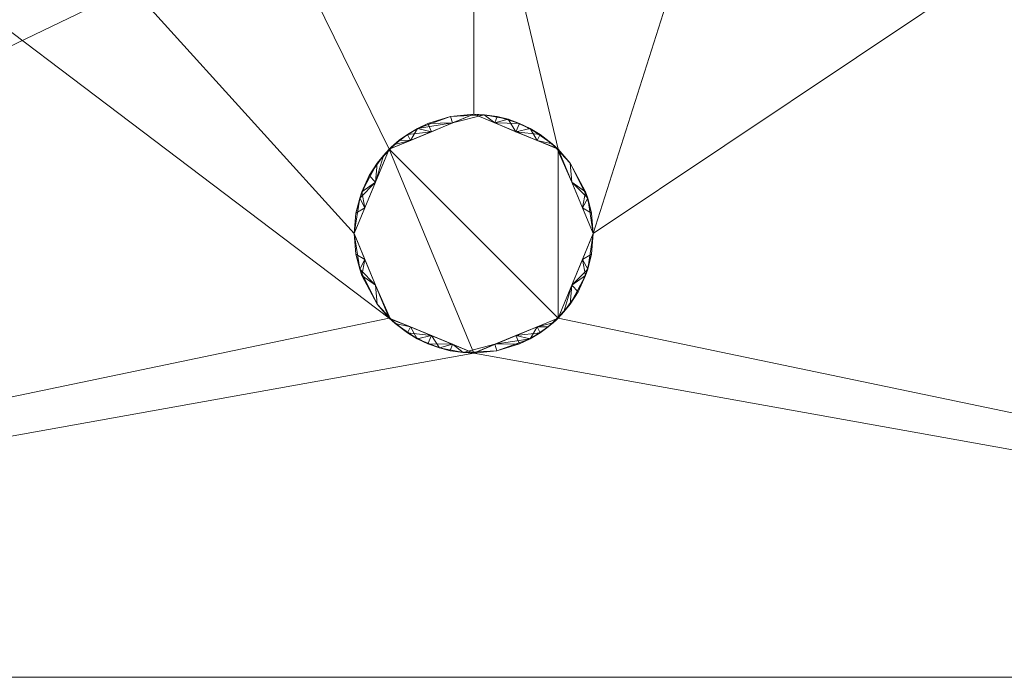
# Model space of a CAD drawing. Header units: millimetres. Extents: x -274 to 274, y 0 to 459.
# Tile 72 of 256: x -66 to 78, y 0 to 96. Entities that reach past the tile are written whole.
import ezdxf

# ---------------------------------------------------------------- set-up
doc = ezdxf.new("R2010")
doc.units = ezdxf.units.MM
doc.layers.add('A-GENM', color=13, linetype='Continuous')

# ---------------------------------------------------------------- blocks, each defined once
blk = doc.blocks.new('MODEL_CCASF417-1010410R0 - MODEL_CCASF417-1010410R0-451886-Preview')
at = {"layer": 'A-GENM', "lineweight": 9}
mesh = blk.add_polyface(dxfattribs=at)
corners = [(234.58, -459), (243.46, -458), (251.9, -455.06), (259.47, -450.32), (265.79, -444), (270.55, -436.43), (273.5, -427.99), (274.5, -419.1), (274.5, -10), (274.25, -7.77), (273.51, -5.66), (272.31, -3.76), (270.72, -2.18), (268.82, -0.99), (266.7, -0.25), (264.47, 0), (-264.47, 0), (-266.7, -0.25), (-268.82, -0.99), (-270.72, -2.18), (-272.31, -3.76), (-273.5, -5.65), (-274.25, -7.77), (-274.5, -10), (-274.5, -419.1), (-273.5, -427.98), (-270.56, -436.42), (-265.8, -443.99), (-259.48, -450.31), (-251.91, -455.06), (-243.47, -458), (-234.58, -459), (0, -459), (0, -129.57), (37.98, -129.57), (75.96, -129.57), (113.94, -129.57), (151.92, -129.57), (189.91, -129.57), (227.89, -129.58), (261.45, -143.73), (265.26, -181.07), (265.26, -219.07), (265.26, -257.06), (265.26, -295.04), (265.26, -333.02), (265.26, -371), (259.46, -407.94), (227.42, -426.13), (189.64, -430.05), (151.79, -433.23), (113.89, -435.7), (75.95, -437.44), (37.98, -438.49), (0, -438.83), (-37.98, -438.49), (-75.95, -437.44), (-113.89, -435.7), (-151.79, -433.23), (-189.64, -430.05), (-227.42, -426.13), (-259.46, -407.94), (-265.26, -371), (-265.26, -333.02), (-265.26, -295.04), (-265.26, -257.06), (-265.26, -219.07), (-265.26, -181.07), (-261.45, -143.73), (-227.89, -129.58), (-189.9, -129.57), (-151.92, -129.57), (-113.94, -129.57), (-75.96, -129.57), (-37.98, -129.57), (17.5, -65.03), (12.38, -77.4), (0, -82.53), (-12.37, -77.4), (-17.5, -65.03), (-12.37, -52.65), (0, -47.53), (12.38, -52.65)]
mesh.append_faces([[corners[k] for k in face] for face in [(70, 16, 69), (82, 15, 81), (39, 15, 38), (56, 32, 55), (59, 31, 58), (52, 32, 51), (54, 32, 53)]], dxfattribs={"vtx0": -1, "vtx1": -1})
mesh.append_faces([[corners[k] for k in face] for face in [(69, 16, 23, 68), (15, 82, 36)]], dxfattribs={"vtx0": -1, "vtx1": -1, "vtx2": -1})
mesh.append_faces([[corners[k] for k in face] for face in [(8, 15, 39, 40)]], dxfattribs={"vtx0": -1, "vtx1": -1, "vtx3": -1})
mesh.append_faces([[corners[k] for k in face] for face in [(16, 80, 81), (75, 35, 36, 82), (8, 41, 42, 7), (26, 60, 61, 25), (31, 59, 60), (32, 56, 57), (60, 26, 27), (7, 46, 47, 6), (0, 50, 51, 32), (0, 49, 50)]], dxfattribs={"vtx0": -1, "vtx2": -1})
mesh.append_faces([[corners[k] for k in face] for face in [(72, 79, 80, 16)]], dxfattribs={"vtx0": -1, "vtx2": -1, "vtx3": -1})
mesh.append_faces([[corners[k] for k in face] for face in [(8, 13, 14, 15), (8, 11, 12, 13), (24, 64, 65, 66), (24, 62, 63, 64), (60, 27, 28, 29), (60, 29, 30, 31)]], dxfattribs={"vtx0": -1, "vtx3": -1})
mesh.append_faces([[corners[k] for k in face] for face in [(19, 20, 23, 18), (17, 18, 23, 16), (71, 72, 16, 70), (67, 68, 23), (73, 74, 79, 72), (77, 78, 33), (15, 16, 81), (37, 38, 15, 36), (40, 41, 8), (54, 55, 32), (43, 44, 7, 42), (45, 46, 7, 44), (52, 53, 32), (4, 5, 48, 3), (2, 3, 48, 1)]], dxfattribs={"vtx1": -1, "vtx2": -1})
mesh.append_faces([[corners[k] for k in face] for face in [(78, 79, 74, 33), (66, 67, 23, 24), (75, 76, 34, 35), (33, 34, 76, 77), (24, 25, 61, 62), (57, 58, 31, 32), (47, 48, 5, 6), (48, 49, 0, 1)]], dxfattribs={"vtx1": -1, "vtx3": -1})
mesh.append_faces([[corners[k] for k in face] for face in [(21, 22, 23, 20)]], dxfattribs={"vtx2": -1})
mesh.append_faces([[corners[k] for k in face] for face in [(8, 9, 10, 11)]], dxfattribs={"vtx3": -1})
mesh = blk.add_polyface(dxfattribs=at)
corners = [(260.13, 0, -59.89), (262.36, -0.25, -59.89), (264.47, -0.99, -59.89), (266.38, -2.18, -59.89), (267.96, -3.76, -59.89), (269.16, -5.65, -59.89), (269.9, -7.77, -59.89), (270.16, -10, -59.89), (270.16, -415.26, -59.89), (269.16, -424.14, -59.89), (266.21, -432.57, -59.89), (261.46, -440.14, -59.89), (255.14, -446.46, -59.89), (247.57, -451.21, -59.89), (239.13, -454.16, -59.89), (230.24, -455.15, -59.89), (0, -455.15, -59.89), (-230.24, -455.15, -59.89), (-239.12, -454.16, -59.89), (-247.56, -451.21, -59.89), (-255.13, -446.47, -59.89), (-261.45, -440.15, -59.89), (-266.21, -432.58, -59.89), (-269.16, -424.15, -59.89), (-270.16, -415.26, -59.89), (-270.16, -10, -59.89), (-269.9, -7.77, -59.89), (-269.16, -5.66, -59.89), (-267.97, -3.76, -59.89), (-266.38, -2.18, -59.89), (-264.48, -0.99, -59.89), (-262.36, -0.25, -59.89), (-260.13, 0, -59.89), (0, -125.19, -59.89), (-28.87, -125.23, -59.89), (-57.75, -125.45, -59.89), (-86.61, -125.99, -59.89), (-115.48, -127.1, -59.89), (-144.29, -129.28, -59.89), (-172.85, -133.58, -59.89), (-200.31, -142.44, -59.89), (-222.46, -160.57, -59.89), (-233.14, -187.21, -59.89), (-236.07, -215.73, -59.89), (-236.02, -244.82, -59.89), (-234.34, -273.63, -59.89), (-230.43, -302.24, -59.89), (-223.25, -330.21, -59.89), (-211.32, -356.47, -59.89), (-193.36, -379.02, -59.89), (-169.93, -395.79, -59.89), (-143.24, -406.75, -59.89), (-115.15, -413.41, -59.89), (-86.53, -417.26, -59.89), (-57.73, -419.34, -59.89), (-28.87, -420.29, -59.89), (0, -420.54, -59.89), (28.88, -420.29, -59.89), (57.75, -419.34, -59.89), (86.54, -417.26, -59.89), (115.17, -413.4, -59.89), (143.27, -406.74, -59.89), (169.96, -395.77, -59.89), (193.39, -378.99, -59.89), (211.34, -356.44, -59.89), (223.27, -330.17, -59.89), (230.44, -302.22, -59.89), (234.34, -273.61, -59.89), (236.02, -244.8, -59.89), (236.07, -215.57, -59.89), (233.14, -187.17, -59.89), (222.42, -160.51, -59.89), (200.25, -142.41, -59.89), (172.81, -133.57, -59.89), (144.26, -129.28, -59.89), (115.47, -127.1, -59.89), (86.62, -125.99, -59.89), (57.75, -125.45, -59.89), (28.87, -125.23, -59.89)]
mesh.append_faces([[corners[k] for k in face] for face in [(48, 24, 47), (53, 17, 52), (51, 17, 50), (57, 16, 56), (58, 16, 57), (63, 15, 62), (62, 15, 61), (61, 15, 60), (59, 16, 58), (43, 25, 42), (38, 32, 37), (40, 25, 39), (69, 8, 68), (72, 7, 71), (4, 7, 3), (68, 8, 67)]], dxfattribs={"vtx0": -1, "vtx1": -1})
mesh.append_faces([[corners[k] for k in face] for face in [(19, 22, 23, 18), (24, 17, 18, 23), (16, 54, 55), (24, 48, 49), (24, 44, 45), (17, 51, 52), (16, 55, 56), (8, 66, 67), (0, 76, 77)]], dxfattribs={"vtx0": -1, "vtx2": -1})
mesh.append_faces([[corners[k] for k in face] for face in [(32, 38, 39, 25)]], dxfattribs={"vtx0": -1, "vtx2": -1, "vtx3": -1})
mesh.append_faces([[corners[k] for k in face] for face in [(25, 29, 30, 31), (7, 1, 2, 3)]], dxfattribs={"vtx0": -1, "vtx3": -1})
mesh.append_faces([[corners[k] for k in face] for face in [(12, 13, 10, 11)]], dxfattribs={"vtx1": -1})
mesh.append_faces([[corners[k] for k in face] for face in [(46, 47, 24), (45, 46, 24), (65, 66, 8), (64, 65, 8), (41, 42, 25), (40, 41, 25), (36, 37, 32), (35, 36, 32), (28, 29, 25, 27), (31, 32, 25), (34, 35, 32), (72, 73, 7), (75, 76, 0), (74, 75, 0), (73, 74, 0), (70, 71, 7), (77, 78, 0), (78, 33, 0)]], dxfattribs={"vtx1": -1, "vtx2": -1})
mesh.append_faces([[corners[k] for k in face] for face in [(49, 50, 17, 24), (63, 64, 8, 15), (0, 1, 7, 73)]], dxfattribs={"vtx1": -1, "vtx2": -1, "vtx3": -1})
mesh.append_faces([[corners[k] for k in face] for face in [(53, 54, 16, 17), (15, 16, 59, 60), (8, 9, 14, 15), (9, 10, 13, 14), (43, 44, 24, 25), (33, 34, 32, 0), (69, 70, 7, 8)]], dxfattribs={"vtx1": -1, "vtx3": -1})
mesh.append_faces([[corners[k] for k in face] for face in [(20, 21, 22, 19), (25, 26, 27), (5, 6, 7, 4)]], dxfattribs={"vtx2": -1})
mesh = blk.add_polyface(dxfattribs=at)
corners = [(-260.13, 0, -59.89), (-262.3, 0, -29.95), (-264.47, 0), (264.47, 0), (262.3, 0, -29.95), (260.13, 0, -59.89)]
mesh.append_faces([[corners[k] for k in face] for face in [(5, 0, 1, 4)]], dxfattribs={"vtx2": -1})
mesh.append_faces([[corners[k] for k in face] for face in [(1, 2, 3, 4)]], dxfattribs={"vtx3": -1})
mesh = blk.add_polyface(dxfattribs=at)
corners = [(17.5, -65.03, -10), (12.38, -52.65, -10), (0, -47.53, -10), (-12.37, -52.65, -10), (-17.5, -65.03, -10), (-12.37, -77.4, -10), (0, -82.53, -10), (12.38, -77.4, -10)]
mesh.append_faces([[corners[k] for k in face] for face in [(4, 5, 3)]], dxfattribs={"vtx1": -1})
mesh.append_faces([[corners[k] for k in face] for face in [(6, 7, 3, 5), (2, 3, 7)]], dxfattribs={"vtx1": -1, "vtx2": -1})
mesh.append_faces([[corners[k] for k in face] for face in [(7, 0, 1, 2)]], dxfattribs={"vtx3": -1})
mesh = blk.add_polyface(dxfattribs=at)
corners = [(-17.5, -65.03), (-17.5, -65.03, -2.5), (-17.5, -65.03, -5), (-17.5, -65.03, -7.5), (-17.5, -65.03, -10), (-12.37, -52.65, -10), (0, -47.53, -10), (12.38, -52.65, -10), (17.5, -65.03, -10), (17.5, -65.03, -7.5), (17.5, -65.03, -5), (17.5, -65.03, -2.5), (17.5, -65.03), (12.38, -52.65), (0, -47.53), (-12.37, -52.65), (-14.38, -57.5), (14.38, -57.5), (-14.38, -57.5, -10), (14.38, -57.5, -10), (-16.7, -59.81, -3.75), (16.7, -59.81, -3.75), (-15.94, -61.26, -10), (15.94, -61.26, -10), (-14.12, -54.69, -5.49), (-6.19, -50.09), (-6.19, -50.09, -10), (14.12, -54.69, -5.49), (6.19, -50.09), (6.19, -50.09, -10), (-3.41, -47.86, -5), (-9.72, -50.48, -5.84), (9.72, -50.48, -5.84), (3.44, -47.87, -5.09), (-16.39, -58.89, -7.06), (-17.24, -62.01, -6.25), (16.39, -58.89, -7.06), (17.24, -62.01, -6.25), (-15.94, -61.26), (15.94, -61.26), (-15.28, -56.51, -3.01), (-13.22, -53.56, -2.78), (-9.28, -51.37), (-8.25, -49.6, -2.92), (-12.07, -52.35, -4.99), (-10.91, -51.35, -2.68), (-11.62, -51.94, -7.54), (-9.28, -51.37, -10), (-6.7, -48.86, -5.39), (-3.09, -48.81, -10), (14.12, -54.69, -2.3), (11.51, -51.85, -3.13), (8.27, -49.61, -2.91), (5.03, -48.27, -2.51), (1.54, -47.6, -2.63), (3.09, -48.81), (0.01, -47.53, -5.17), (9.28, -51.37), (6.73, -48.87, -5.36), (-3.09, -48.81), (12.2, -52.48, -7.11), (9.28, -51.37, -10), (3.09, -48.81, -10)]
mesh.append_faces([[corners[k] for k in face] for face in [(39, 11, 12)]], dxfattribs={"vtx0": -1})
mesh.append_faces([[corners[k] for k in face] for face in [(19, 60, 7), (13, 50, 17), (59, 54, 14), (42, 43, 25), (26, 31, 47), (49, 48, 26), (14, 54, 55), (6, 56, 49), (7, 60, 61)]], dxfattribs={"vtx0": -1, "vtx1": -1})
mesh.append_faces([[corners[k] for k in face] for face in [(18, 24, 34), (27, 36, 21), (34, 20, 35), (20, 40, 16), (46, 44, 24), (46, 47, 31), (58, 29, 32), (30, 59, 43), (41, 16, 40), (20, 38, 1), (23, 37, 36), (39, 21, 11), (50, 27, 21), (44, 31, 45), (19, 27, 60), (50, 13, 51), (53, 52, 28), (30, 48, 49), (41, 40, 24), (48, 31, 26), (57, 52, 51), (33, 62, 58), (58, 52, 53), (3, 22, 35), (40, 20, 34), (2, 35, 20), (34, 35, 22), (19, 36, 27), (37, 10, 21), (9, 37, 23), (36, 37, 21), (24, 40, 34), (41, 24, 44), (43, 45, 31), (43, 31, 48), (45, 41, 44), (31, 44, 46), (41, 45, 15), (45, 43, 42), (33, 56, 62), (5, 46, 24), (30, 49, 56), (17, 50, 21), (51, 60, 27), (50, 51, 27), (32, 51, 52), (32, 52, 58), (33, 53, 54), (53, 55, 54), (33, 54, 56), (54, 30, 56), (32, 61, 60), (33, 58, 53), (30, 54, 59), (43, 48, 30), (32, 60, 51)]], dxfattribs={"vtx0": -1, "vtx1": -1, "vtx2": -1})
mesh.append_faces([[corners[k] for k in face] for face in [(21, 10, 11), (35, 2, 3), (45, 42, 15), (34, 22, 18), (37, 9, 10), (36, 19, 23), (20, 16, 38), (46, 5, 47), (51, 13, 57), (53, 28, 55), (32, 29, 61)]], dxfattribs={"vtx0": -1, "vtx2": -1})
mesh.append_faces([[corners[k] for k in face] for face in [(0, 1, 38)]], dxfattribs={"vtx1": -1})
mesh.append_faces([[corners[k] for k in face] for face in [(1, 2, 20), (39, 17, 21), (18, 5, 24), (62, 29, 58), (6, 62, 56), (15, 16, 41), (59, 25, 43), (57, 28, 52)]], dxfattribs={"vtx1": -1, "vtx2": -1})
mesh.append_faces([[corners[k] for k in face] for face in [(23, 8, 9), (3, 4, 22)]], dxfattribs={"vtx2": -1})
mesh = blk.add_polyface(dxfattribs=at)
corners = [(-17.5, -65.03), (-12.37, -77.4), (0, -82.53), (12.38, -77.4), (17.5, -65.03), (17.5, -65.03, -2.5), (17.5, -65.03, -5), (17.5, -65.03, -7.5), (17.5, -65.03, -10), (12.38, -77.4, -10), (0, -82.53, -10), (-12.37, -77.4, -10), (-17.5, -65.03, -10), (-17.5, -65.03, -7.5), (-17.5, -65.03, -5), (-17.5, -65.03, -2.5), (14.38, -72.56), (-14.38, -72.56), (14.38, -72.56, -10), (-14.38, -72.56, -10), (16.7, -70.25, -3.75), (-16.7, -70.25, -3.75), (15.94, -68.79, -10), (-15.94, -68.79, -10), (14.12, -75.36, -5.49), (6.19, -79.97), (6.19, -79.97, -10), (-14.12, -75.36, -5.49), (-6.19, -79.97), (-6.19, -79.97, -10), (3.41, -82.19, -5), (9.72, -79.58, -5.84), (-9.72, -79.58, -5.84), (-3.44, -82.19, -5.09), (16.39, -71.17, -7.06), (17.24, -68.04, -6.25), (-16.39, -71.17, -7.06), (-17.24, -68.04, -6.25), (15.94, -68.79), (-15.94, -68.79), (15.29, -73.55, -3.01), (13.22, -76.49, -2.78), (9.28, -78.68), (8.25, -80.46, -2.92), (12.07, -77.7, -4.99), (10.91, -78.71, -2.68), (11.62, -78.11, -7.54), (9.28, -78.68, -10), (6.7, -81.19, -5.39), (3.09, -81.25, -10), (-14.12, -75.36, -2.3), (-11.51, -78.21, -3.13), (-8.27, -80.45, -2.91), (-5.03, -81.79, -2.51), (-1.54, -82.46, -2.63), (-3.09, -81.25), (-0.01, -82.53, -5.17), (-9.28, -78.68), (-6.72, -81.18, -5.36), (3.09, -81.25), (-12.2, -77.58, -7.11), (-9.28, -78.68, -10), (-3.09, -81.25, -10)]
mesh.append_faces([[corners[k] for k in face] for face in [(39, 15, 0)]], dxfattribs={"vtx0": -1})
mesh.append_faces([[corners[k] for k in face] for face in [(19, 60, 11), (1, 50, 17), (59, 54, 2), (42, 43, 25), (26, 31, 47), (49, 48, 26), (2, 54, 55), (10, 56, 49)]], dxfattribs={"vtx0": -1, "vtx1": -1})
mesh.append_faces([[corners[k] for k in face] for face in [(18, 24, 34), (27, 36, 21), (34, 20, 35), (20, 40, 16), (46, 44, 24), (46, 47, 31), (30, 59, 43), (41, 16, 40), (20, 38, 5), (23, 37, 36), (39, 21, 15), (50, 27, 21), (44, 31, 45), (19, 27, 60), (50, 1, 51), (53, 52, 28), (30, 48, 49), (41, 40, 24), (48, 31, 26), (57, 52, 51), (33, 62, 58), (58, 52, 53), (7, 22, 35), (40, 20, 34), (6, 35, 20), (34, 35, 22), (19, 36, 27), (37, 14, 21), (13, 37, 23), (36, 37, 21), (24, 40, 34), (41, 24, 44), (43, 45, 31), (43, 31, 48), (45, 41, 44), (31, 44, 46), (41, 45, 3), (45, 43, 42), (9, 46, 24), (30, 49, 56), (17, 50, 21), (51, 60, 27), (50, 51, 27), (32, 51, 52), (32, 52, 58), (33, 53, 54), (53, 55, 54), (33, 54, 56), (54, 30, 56), (29, 32, 58), (33, 58, 53), (30, 54, 59), (43, 48, 30), (32, 60, 51), (32, 61, 60), (33, 56, 62)]], dxfattribs={"vtx0": -1, "vtx1": -1, "vtx2": -1})
mesh.append_faces([[corners[k] for k in face] for face in [(21, 14, 15), (35, 6, 7), (45, 42, 3), (34, 22, 18), (60, 61, 11), (37, 13, 14), (36, 19, 23), (20, 16, 38), (32, 29, 61), (46, 9, 47), (51, 1, 57), (53, 28, 55)]], dxfattribs={"vtx0": -1, "vtx2": -1})
mesh.append_faces([[corners[k] for k in face] for face in [(4, 5, 38)]], dxfattribs={"vtx1": -1})
mesh.append_faces([[corners[k] for k in face] for face in [(5, 6, 20), (39, 17, 21), (18, 9, 24), (62, 29, 58), (10, 62, 56), (3, 16, 41), (59, 25, 43), (57, 28, 52)]], dxfattribs={"vtx1": -1, "vtx2": -1})
mesh.append_faces([[corners[k] for k in face] for face in [(23, 12, 13), (7, 8, 22)]], dxfattribs={"vtx2": -1})

msp = doc.modelspace()

# ---------------------------------------------------------------- block references
at = {"layer": 'A-GENM', "lineweight": 9, "rotation": 180}
msp.add_blockref('MODEL_CCASF417-1010410R0 - MODEL_CCASF417-1010410R0-451886-Preview', (0, 0, 850), dxfattribs=at)

doc.saveas('drawing.dxf')
